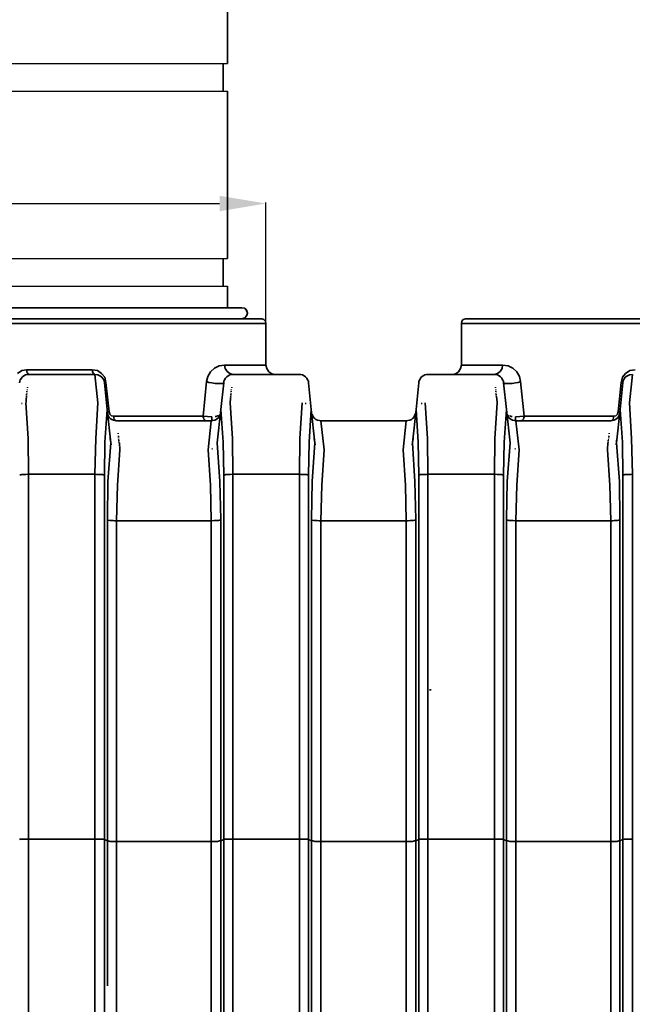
# Model space of a CAD drawing. Header units: millimetres. Extents: x -1661 to 8978, y 10537 to 15989.
# Tile 12 of 24: x 4479 to 5140, y 13611 to 14671. Entities that reach past the tile are written whole.
import ezdxf

# ---------------------------------------------------------------- set-up
doc = ezdxf.new("R2010")
doc.units = ezdxf.units.MM
doc.layers.add('C00-00-00-BLACK', color=7, linetype='Continuous')
doc.layers.add('Domyślne', color=7, linetype='Continuous')
doc.layers.add('Eko_Wymiary', color=7, linetype='Continuous', lineweight=20)
doc.styles.get("Standard").update_dxf_attribs({"font": 'arial.ttf'})
doc.dimstyles.new('ISO-25', dxfattribs={"dimtxt": 2.5, "dimasz": 2.5, "dimexe": 1.25, "dimexo": 0.625, "dimtad": 1, "dimtxsty": 'Standard', "dimcen": 2.5, "dimadec": 0, "dimazin": 0, "dimtfac": 1, "dimtmove": 0, "dimatfit": 3, "dimfxl": 0, "dimarcsym": 0})

# ---------------------------------------------------------------- blocks, each defined once
blk = doc.blocks.new('*D138')
at = {"layer": 'Defpoints', "color": 0}
for p in [(4668, 15749.2), (7065.1, 15749.2), (6276.6, 12669.3)]:
    blk.add_point(p, dxfattribs=at)
at = {"layer": 'Eko_Wymiary', "color": 0, "lineweight": -2, "ltscale": 2}
for p, q in [((4668.6, 15749.2), (7066.3, 15749.2)), ((7065.1, 12719.3), (7065.1, 15699.2)), ((6277.2, 12669.3), (7066.3, 12669.3))]:
    blk.add_line(p, q, dxfattribs=at)
at = {"layer": 'Eko_Wymiary', "color": 0}
for points in [[(7073.4, 15699.2), (7056.8, 15699.2), (7065.1, 15749.2)], [(7056.8, 12719.3), (7073.4, 12719.3), (7065.1, 12669.3)]]:
    blk.add_solid(points, dxfattribs=at)
at = {"layer": 'Eko_Wymiary', "color": 0, "insert": (7034.6, 13472.7), "char_height": 50, "attachment_point": 5, "rotation": 90}
blk.add_mtext('3065', dxfattribs=at)
blk = doc.blocks.new('A$C31ED3315')
at = {"layer": 'C00-00-00-BLACK', "color": 7, "linetype": 'Continuous', "lineweight": 35}
for p, q in [((1013.3, 1954.8), (1013.3, 2134.8)), ((1008.7, 1924.9), (1008.7, 1954.8)), ((1013.3, 1744.9), (1013.3, 1924.9)), ((1008.7, 1714.9), (1008.7, 1744.9)), ((1013.3, 1691.7), (1013.3, 1714.9)), ((200.4, 1691.7), (1029.1, 1691.7)), ((639.6, 1691.7), (1029, 1691.7)), ((1032, 1691.3), (1029, 1691.7)), ((1032, 1691.3), (1029.1, 1691.7)), ((1034.2, 1688.8), (1032, 1691.3)), ((1034.1, 1688.8), (1032, 1691.3)), ((1034.9, 1685.8), (1034.1, 1688.8)), ((1035, 1685.8), (1034.2, 1688.8)), ((179.6, 1679.9), (1050.3, 1679.9)), ((1029, 1679.9), (1032, 1680.7)), ((1029.1, 1679.9), (1032, 1680.7)), ((1032, 1680.7), (1034.2, 1682.8)), ((1032, 1680.7), (1034.1, 1682.8)), ((1034.1, 1682.8), (1034.9, 1685.8)), ((1034.2, 1682.8), (1035, 1685.8)), ((1052.8, 1679), (1050.3, 1679.9)), ((1054.5, 1677.3), (1052.8, 1679)), ((1054.9, 1674.8), (1054.5, 1677.3)), ((1265.5, 1674.8), (1265.9, 1677.3)), ((1265.9, 1677.3), (1267.6, 1679)), ((1267.6, 1679), (1270.1, 1679.9)), ((2140.8, 1679.9), (1270.1, 1679.9)), ((174.6, 1674.8), (1054.9, 1674.8)), ((1054.9, 1629.9), (1054.9, 1674.8)), ((2145.8, 1674.8), (1265.5, 1674.8)), ((1265.5, 1629.9), (1265.5, 1674.8)), ((787.2, 1621), (791.8, 1624)), ((791.8, 1624), (796.9, 1624.8)), ((796.9, 1624.8), (867.7, 1624.8)), ((796.9, 1624.8), (797.3, 1624)), ((797.3, 1624), (797.3, 1623.1)), ((797.3, 1623.1), (797.3, 1622.3)), ((867.7, 1624.8), (873.2, 1624)), ((867.7, 1624.8), (868.1, 1623.1)), ((868.1, 1623.1), (868.5, 1621.8)), ((873.2, 1624), (877.8, 1621)), ((995.2, 1622.7), (999.4, 1626.5)), ((999.4, 1626.5), (1004.5, 1629)), ((1004.5, 1629), (1010.4, 1629.9)), ((1010.4, 1629.9), (1054.9, 1629.9)), ((1010.4, 1629.9), (1010.9, 1626.1)), ((1010.9, 1626.1), (1013, 1623.1)), ((1013, 1623.1), (1015.9, 1621)), ((1055.8, 1626.1), (1054.9, 1629.9)), ((1057.9, 1622.7), (1055.8, 1626.1)), ((1262.5, 1622.7), (1264.6, 1626.1)), ((1264.6, 1626.1), (1265.5, 1629.9)), ((1310, 1629.9), (1265.5, 1629.9)), ((1307.4, 1623.1), (1304.4, 1621)), ((1309.5, 1626.1), (1307.4, 1623.1)), ((1310, 1629.9), (1309.5, 1626.1)), ((1315.9, 1629), (1310, 1629.9)), ((1321, 1626.5), (1315.9, 1629)), ((1325.2, 1622.7), (1321, 1626.5)), ((1447.2, 1624), (1442.6, 1621)), ((1452.7, 1624.8), (1447.2, 1624)), ((789.3, 1610.8), (789.7, 1612.5)), ((789.7, 1612.5), (790.1, 1614.2)), ((790.1, 1614.2), (791.4, 1615.9)), ((791.4, 1615.9), (792.7, 1617.2)), ((792.7, 1617.2), (793.9, 1618.5)), ((793.9, 1618.5), (795.6, 1619.3)), ((795.6, 1619.3), (797.3, 1619.7)), ((797.3, 1622.3), (797.8, 1621.4)), ((797.3, 1619.7), (799, 1619.7)), ((797.8, 1621.4), (798.2, 1620.6)), ((799, 1619.7), (870.6, 1619.7)), ((868.5, 1621.8), (868.9, 1621)), ((869.4, 1620.6), (870.2, 1620.1)), ((870.6, 1619.7), (873.6, 1589.2)), ((873.6, 1619.3), (870.6, 1619.7)), ((876.6, 1618), (873.6, 1619.3)), ((878.2, 1616.8), (876.6, 1618)), ((877.8, 1621), (881.2, 1616.8)), ((879.5, 1615.1), (878.2, 1616.8)), ((880.4, 1612.9), (879.5, 1615.1)), ((880.8, 1610.8), (880.4, 1612.9)), ((881.2, 1616.8), (882.5, 1611.2)), ((990.9, 1612.1), (992.2, 1617.6)), ((992.2, 1617.6), (995.2, 1622.7)), ((1009.6, 1612.5), (1010.4, 1614.2)), ((1009.6, 1610.8), (1009.6, 1612.5)), ((1010.4, 1614.2), (1011.3, 1615.9)), ((1011.3, 1615.9), (1012.6, 1617.2)), ((1012.6, 1617.2), (1014.2, 1618.5)), ((1014.2, 1618.5), (1015.9, 1619.3)), ((1015.9, 1621), (1019.3, 1619.7)), ((1015.9, 1619.3), (1017.6, 1619.7)), ((1017.6, 1619.7), (1019.3, 1619.7)), ((1019.3, 1619.7), (1090.9, 1619.7)), ((1061.3, 1620.6), (1057.9, 1622.7)), ((1065.1, 1619.7), (1061.3, 1620.6)), ((1090.9, 1619.7), (1092.6, 1619.7)), ((1092.6, 1619.7), (1094.3, 1619.3)), ((1094.3, 1619.3), (1096, 1618.5)), ((1096, 1618.5), (1097.7, 1617.2)), ((1097.7, 1617.2), (1099, 1615.9)), ((1099, 1615.9), (1099.8, 1614.2)), ((1099.8, 1614.2), (1100.7, 1612.5)), ((1100.7, 1612.5), (1100.7, 1610.8)), ((1220.6, 1614.2), (1219.7, 1612.5)), ((1219.7, 1612.5), (1219.7, 1610.8)), ((1221.4, 1615.9), (1220.6, 1614.2)), ((1222.7, 1617.2), (1221.4, 1615.9)), ((1224.4, 1618.5), (1222.7, 1617.2)), ((1226.1, 1619.3), (1224.4, 1618.5)), ((1227.8, 1619.7), (1226.1, 1619.3)), ((1229.5, 1619.7), (1227.8, 1619.7)), ((1301.1, 1619.7), (1229.5, 1619.7)), ((1255.3, 1619.7), (1259.1, 1620.6)), ((1259.1, 1620.6), (1262.5, 1622.7)), ((1304.4, 1621), (1301.1, 1619.7)), ((1302.8, 1619.7), (1301.1, 1619.7)), ((1304.4, 1619.3), (1302.8, 1619.7)), ((1306.1, 1618.5), (1304.4, 1619.3)), ((1307.8, 1617.2), (1306.1, 1618.5)), ((1309.1, 1615.9), (1307.8, 1617.2)), ((1310, 1614.2), (1309.1, 1615.9)), ((1310.8, 1612.5), (1310, 1614.2)), ((1310.8, 1610.8), (1310.8, 1612.5)), ((1328.2, 1617.6), (1325.2, 1622.7)), ((1329.4, 1612.1), (1328.2, 1617.6)), ((1439.2, 1616.8), (1437.9, 1611.2)), ((1442.6, 1621), (1439.2, 1616.8)), ((1439.6, 1610.8), (1440, 1612.9)), ((1440, 1612.9), (1440.9, 1615.1)), ((1440.9, 1615.1), (1442.1, 1616.8)), ((1442.1, 1616.8), (1443.8, 1618)), ((1443.8, 1618), (1446.8, 1619.3)), ((1449.8, 1619.7), (1446.8, 1589.2)), ((1446.8, 1619.3), (1449.8, 1619.7)), ((797.8, 1603.6), (797.3, 1602.8)), ((797.3, 1601.9), (797.3, 1601.1)), ((797.8, 1606.2), (797.8, 1605.3)), ((880.8, 1610.8), (883.8, 1582)), ((882.5, 1611.2), (881.6, 1611.2)), ((882.5, 1611.2), (885.9, 1579.5)), ((987.1, 1574.8), (990.9, 1612.1)), ((990.9, 1612.1), (991.8, 1611.7)), ((991.8, 1611.7), (993.5, 1611.2)), ((993.5, 1611.2), (996.5, 1610.8)), ((996.5, 1610.8), (1000.3, 1610)), ((1000.3, 1610), (1003.7, 1610)), ((1003.7, 1610), (1006.6, 1610)), ((1006.2, 1582), (1009.6, 1610.8)), ((1006.6, 1610), (1007.9, 1610)), ((1007.9, 1610), (1008.7, 1610.4)), ((1017.6, 1603.6), (1017.6, 1602.8)), ((1017.6, 1601.9), (1017.6, 1601.1)), ((1018.1, 1606.2), (1018.1, 1605.3)), ((1100.7, 1610.8), (1103.6, 1582)), ((1219.7, 1610.8), (1216.8, 1582)), ((1302.3, 1606.2), (1302.3, 1605.3)), ((1302.8, 1603.6), (1302.8, 1602.8)), ((1302.8, 1601.9), (1302.8, 1601.1)), ((1314.2, 1582), (1310.8, 1610.8)), ((1312.5, 1610), (1311.7, 1610.4)), ((1313.8, 1610), (1312.5, 1610)), ((1316.7, 1610), (1313.8, 1610)), ((1320.1, 1610), (1316.7, 1610)), ((1323.9, 1610.8), (1320.1, 1610)), ((1326.9, 1611.2), (1323.9, 1610.8)), ((1328.6, 1611.7), (1326.9, 1611.2)), ((1329.4, 1612.1), (1328.6, 1611.7)), ((1333.3, 1574.8), (1329.4, 1612.1)), ((1437.9, 1611.2), (1434.5, 1579.5)), ((1439.6, 1610.8), (1436.6, 1582)), ((1437.9, 1611.2), (1438.8, 1611.2)), ((796.9, 1594.7), (796.5, 1593.9)), ((796.5, 1593.9), (796.5, 1593)), ((796.5, 1592.6), (796.5, 1591.8)), ((796.5, 1591.3), (796.5, 1590.5)), ((796.9, 1598.5), (796.9, 1597.7)), ((796.9, 1597.3), (796.9, 1596.4)), ((796.9, 1596), (796.9, 1595.1)), ((797.3, 1600.2), (797.3, 1599.4)), ((1016.4, 1591.3), (1016.4, 1590.5)), ((1017.2, 1596), (1016.8, 1595.1)), ((1016.8, 1594.7), (1016.8, 1593.9)), ((1016.8, 1593.9), (1016.8, 1593)), ((1016.8, 1592.6), (1016.8, 1591.8)), ((1017.6, 1600.2), (1017.2, 1599.4)), ((1017.2, 1598.5), (1017.2, 1597.7)), ((1017.2, 1597.3), (1017.2, 1596.4)), ((1302.8, 1600.2), (1303.2, 1599.4)), ((1303.2, 1598.5), (1303.2, 1597.7)), ((1303.2, 1597.3), (1303.2, 1596.4)), ((1303.2, 1596), (1303.6, 1595.1)), ((1303.6, 1594.7), (1303.6, 1593.9)), ((1303.6, 1593.9), (1303.6, 1593)), ((1303.6, 1592.6), (1303.6, 1591.8)), ((1304, 1591.3), (1304, 1590.5)), ((791.4, 1588.4), (792.3, 1588.4)), ((796.5, 1590.5), (796.1, 1589.6)), ((796.1, 1589.2), (798.6, 1550.7)), ((871.5, 1550.7), (873.6, 1589.2)), ((883.8, 1582), (881.2, 1546.8)), ((883.8, 1582), (887.6, 1546)), ((1002.4, 1546), (1006.2, 1582)), ((1008.7, 1546.8), (1006.2, 1582)), ((1016.4, 1590.5), (1016.4, 1589.6)), ((1016.4, 1589.2), (1018.9, 1550.7)), ((1091.4, 1550.7), (1093.9, 1589.2)), ((1097.3, 1588.4), (1098.1, 1588.4)), ((1103.6, 1582), (1101.5, 1546.8)), ((1103.6, 1582), (1107.5, 1546)), ((1216.8, 1582), (1212.9, 1546)), ((1216.8, 1582), (1218.9, 1546.8)), ((1223.1, 1588.4), (1222.3, 1588.4)), ((1229, 1550.7), (1226.5, 1589.2)), ((1304, 1589.2), (1301.5, 1550.7)), ((1304, 1590.5), (1304, 1589.6)), ((1311.7, 1546.8), (1314.2, 1582)), ((1318, 1546), (1314.2, 1582)), ((1436.6, 1582), (1432.8, 1546)), ((1436.6, 1582), (1439.2, 1546.8)), ((1448.9, 1550.7), (1446.8, 1589.2)), ((884.2, 1578.6), (884.2, 1576.9)), ((884.2, 1576.9), (885, 1575.2)), ((885, 1575.2), (885.9, 1573.5)), ((885.9, 1579.5), (886.7, 1576.9)), ((885.9, 1573.5), (887.1, 1572.3)), ((886.7, 1576.9), (888.4, 1575.2)), ((887.1, 1572.3), (888.8, 1571.4)), ((888.4, 1575.2), (891, 1574.8)), ((888.8, 1571.4), (890.5, 1570.6)), ((890.5, 1570.6), (892.2, 1570.2)), ((891, 1574.8), (987.1, 1574.8)), ((891, 1574.8), (891, 1574)), ((891, 1574), (891, 1573.1)), ((891, 1573.1), (891.4, 1571.8)), ((891.8, 1571.4), (892.2, 1570.6)), ((892.2, 1570.2), (893.9, 1569.7)), ((892.7, 1570.2), (893.5, 1569.7)), ((987.1, 1574.8), (996.5, 1574)), ((987.1, 1574), (987.1, 1574.8)), ((987.6, 1573.1), (987.1, 1574)), ((988, 1571.8), (987.6, 1573.1)), ((988.8, 1570.6), (988.4, 1571.4)), ((989.7, 1570.2), (988.8, 1570.6)), ((990.5, 1569.7), (989.7, 1570.2)), ((996, 1569.7), (997.7, 1570.2)), ((996.5, 1573.1), (996.5, 1574)), ((996.5, 1572.3), (996.5, 1573.1)), ((996.5, 1571.4), (996.5, 1572.3)), ((996.5, 1570.6), (996.5, 1571.4)), ((997.7, 1570.2), (999.8, 1570.6)), ((999.8, 1570.6), (1001.1, 1571.4)), ((1000.3, 1574.4), (1001.1, 1574.4)), ((1001.1, 1574.4), (1002, 1574.8)), ((1001.1, 1571.4), (1002.8, 1572.3)), ((1002, 1574.8), (1002.8, 1575.2)), ((1002.8, 1572.3), (1004.1, 1573.5)), ((1003.2, 1575.2), (1004.1, 1575.7)), ((1004.1, 1573.5), (1004.9, 1575.2)), ((1004.9, 1575.2), (1005.8, 1576.9)), ((1005.8, 1576.9), (1006.2, 1578.6)), ((1104.1, 1578.6), (1104.5, 1576.9)), ((1104.5, 1576.9), (1105.3, 1575.2)), ((1105.3, 1575.2), (1106.2, 1573.5)), ((1106.2, 1573.5), (1107.5, 1572.3)), ((1107.5, 1572.3), (1108.7, 1571.4)), ((1108.7, 1571.4), (1110.4, 1570.6)), ((1110.4, 1570.6), (1112.5, 1570.2)), ((1112.5, 1570.2), (1114.2, 1569.7)), ((1207.9, 1570.2), (1206.2, 1569.7)), ((1210, 1570.6), (1207.9, 1570.2)), ((1211.7, 1571.4), (1210, 1570.6)), ((1212.9, 1572.3), (1211.7, 1571.4)), ((1214.2, 1573.5), (1212.9, 1572.3)), ((1215.1, 1575.2), (1214.2, 1573.5)), ((1215.9, 1576.9), (1215.1, 1575.2)), ((1216.3, 1578.6), (1215.9, 1576.9)), ((1314.6, 1576.9), (1314.2, 1578.6)), ((1315.5, 1575.2), (1314.6, 1576.9)), ((1316.3, 1573.5), (1315.5, 1575.2)), ((1317.2, 1575.2), (1316.3, 1575.7)), ((1317.6, 1572.3), (1316.3, 1573.5)), ((1318.4, 1574.8), (1317.6, 1575.2)), ((1319.3, 1571.4), (1317.6, 1572.3)), ((1319.3, 1574.4), (1318.4, 1574.8)), ((1320.1, 1574.4), (1319.3, 1574.4)), ((1320.6, 1570.6), (1319.3, 1571.4)), ((1322.7, 1570.2), (1320.6, 1570.6)), ((1324.4, 1569.7), (1322.7, 1570.2)), ((1333.3, 1574.8), (1323.9, 1574)), ((1323.9, 1573.1), (1323.9, 1574)), ((1323.9, 1572.3), (1323.9, 1573.1)), ((1323.9, 1571.4), (1323.9, 1572.3)), ((1323.9, 1570.6), (1323.9, 1571.4)), ((1329.9, 1569.7), (1330.7, 1570.2)), ((1330.7, 1570.2), (1331.6, 1570.6)), ((1331.6, 1570.6), (1332, 1571.4)), ((1332.4, 1571.8), (1332.8, 1573.1)), ((1332.8, 1573.1), (1333.3, 1574)), ((1429.4, 1574.8), (1333.3, 1574.8)), ((1333.3, 1574), (1333.3, 1574.8)), ((1428.2, 1570.2), (1426.5, 1569.7)), ((1427.7, 1570.2), (1426.9, 1569.7)), ((1428.6, 1571.4), (1428.2, 1570.6)), ((1429.9, 1570.6), (1428.2, 1570.2)), ((1429.4, 1573.1), (1429, 1571.8)), ((1432, 1575.2), (1429.4, 1574.8)), ((1429.4, 1574.8), (1429.4, 1574)), ((1429.4, 1574), (1429.4, 1573.1)), ((1431.5, 1571.4), (1429.9, 1570.6)), ((1433.2, 1572.3), (1431.5, 1571.4)), ((1433.7, 1576.9), (1432, 1575.2)), ((1434.5, 1573.5), (1433.2, 1572.3)), ((1434.5, 1579.5), (1433.7, 1576.9)), ((1435.4, 1575.2), (1434.5, 1573.5)), ((1436.2, 1576.9), (1435.4, 1575.2)), ((1436.2, 1578.6), (1436.2, 1576.9)), ((893.9, 1569.7), (996, 1569.7)), ((991.4, 1569.7), (990.5, 1569.7)), ((996, 1569.7), (992.6, 1538.8)), ((1117.6, 1538.8), (1114.2, 1569.7)), ((1114.2, 1569.7), (1160.2, 1569.7)), ((1206.2, 1569.7), (1160.2, 1569.7)), ((1202.8, 1538.8), (1206.2, 1569.7)), ((1426.5, 1569.7), (1324.4, 1569.7)), ((1324.4, 1569.7), (1327.8, 1538.8)), ((1329, 1569.7), (1329.9, 1569.7)), ((798.6, 1550.7), (799, 1512.5)), ((870.6, 1512.5), (871.5, 1550.7)), ((887.1, 1550.7), (888, 1543.9)), ((895.6, 1556.6), (895.6, 1555.7)), ((896, 1553.6), (896, 1552.8)), ((896, 1551.9), (896, 1551.1)), ((896, 1550.2), (896.5, 1549.4)), ((896.5, 1549), (896.5, 1548.1)), ((1018.9, 1550.7), (1019.3, 1512.5)), ((1090.9, 1512.5), (1091.4, 1550.7)), ((1107, 1550.7), (1107.9, 1543.9)), ((1213.4, 1550.7), (1212.5, 1543.9)), ((1229.5, 1512.5), (1229, 1550.7)), ((1301.5, 1550.7), (1301.1, 1512.5)), ((1424.4, 1550.2), (1423.9, 1549.4)), ((1423.9, 1549), (1423.9, 1548.1)), ((1424.4, 1553.6), (1424.4, 1552.8)), ((1424.4, 1551.9), (1424.4, 1551.1)), ((1424.8, 1556.6), (1424.8, 1555.7)), ((1433.2, 1550.7), (1432.4, 1543.9)), ((1449.8, 1512.5), (1448.9, 1550.7)), ((881.2, 1546.8), (880.8, 1511.3)), ((884.6, 1504.5), (887.6, 1546)), ((897.3, 1538.8), (894.8, 1500.7)), ((896.5, 1547.3), (896.5, 1546.4)), ((896.9, 1546), (896.9, 1545.2)), ((896.9, 1544.7), (896.9, 1543.9)), ((896.9, 1543.9), (896.9, 1543)), ((896.9, 1542.6), (897.3, 1541.8)), ((897.3, 1541.8), (897.3, 1540.9)), ((897.3, 1540.5), (897.3, 1539.7)), ((897.3, 1539.7), (897.3, 1538.8)), ((995.2, 1500.7), (992.6, 1538.8)), ((996.5, 1539.7), (997.3, 1539.7)), ((1002.4, 1546), (1005.3, 1504.5)), ((1009.6, 1511.3), (1008.7, 1546.8)), ((1101.5, 1546.8), (1100.7, 1511.3)), ((1104.9, 1504.5), (1107.5, 1546)), ((1115.1, 1500.7), (1117.6, 1538.8)), ((1205.3, 1500.7), (1202.8, 1538.8)), ((1215.5, 1504.5), (1212.9, 1546)), ((1218.9, 1546.8), (1219.7, 1511.3)), ((1310.8, 1511.3), (1311.7, 1546.8)), ((1318, 1546), (1315, 1504.5)), ((1323.9, 1539.7), (1323.1, 1539.7)), ((1325.2, 1500.7), (1327.8, 1538.8)), ((1423.5, 1542.6), (1423.1, 1541.8)), ((1423.1, 1541.8), (1423.1, 1540.9)), ((1423.1, 1540.5), (1423.1, 1539.7)), ((1423.1, 1539.7), (1423.1, 1538.8)), ((1423.1, 1538.8), (1425.6, 1500.7)), ((1423.5, 1546), (1423.5, 1545.2)), ((1423.5, 1544.7), (1423.5, 1543.9)), ((1423.5, 1543.9), (1423.5, 1543)), ((1423.9, 1547.3), (1423.9, 1546.4)), ((1435.8, 1504.5), (1432.8, 1546)), ((1439.2, 1546.8), (1439.6, 1511.3)), ((789.7, 1511.7), (790.6, 1511.7)), ((790.6, 1511.7), (791.8, 1512.1)), ((791.8, 1512.1), (793.1, 1512.1)), ((793.1, 1512.1), (796.1, 1512.1)), ((796.1, 1512.1), (799, 1512.5)), ((799, 1512.5), (870.6, 1512.5)), ((799, 1512.5), (799, 1119.4)), ((870.6, 1512.5), (870.6, 1119.4)), ((872.3, 1512.1), (870.6, 1512.5)), ((874.4, 1512.1), (872.3, 1512.1)), ((876.1, 1512.1), (874.4, 1512.1)), ((877.4, 1512.1), (876.1, 1512.1)), ((878.7, 1512.1), (877.4, 1512.1)), ((879.5, 1511.7), (878.7, 1512.1)), ((880.4, 1511.7), (879.5, 1511.7)), ((880.8, 1511.3), (880.8, 1119)), ((1009.6, 1119), (1009.6, 1511.3)), ((1010, 1511.7), (1010.9, 1511.7)), ((1010.9, 1511.7), (1011.7, 1512.1)), ((1011.7, 1512.1), (1013.4, 1512.1)), ((1013.4, 1512.1), (1016.4, 1512.1)), ((1016.4, 1512.1), (1019.3, 1512.5)), ((1019.3, 1512.5), (1090.9, 1512.5)), ((1019.3, 1512.5), (1019.3, 1119.4)), ((1090.9, 1119.4), (1090.9, 1512.5)), ((1092.6, 1512.1), (1090.9, 1512.5)), ((1094.3, 1512.1), (1092.6, 1512.1)), ((1096, 1512.1), (1094.3, 1512.1)), ((1097.7, 1512.1), (1096, 1512.1)), ((1099, 1512.1), (1097.7, 1512.1)), ((1099.8, 1511.7), (1099, 1512.1)), ((1100.7, 1511.7), (1099.8, 1511.7)), ((1100.7, 1511.3), (1100.7, 1119)), ((1219.7, 1511.7), (1220.6, 1511.7)), ((1219.7, 1511.3), (1219.7, 1119)), ((1220.6, 1511.7), (1221.4, 1512.1)), ((1221.4, 1512.1), (1222.7, 1512.1)), ((1222.7, 1512.1), (1224.4, 1512.1)), ((1224.4, 1512.1), (1226.1, 1512.1)), ((1226.1, 1512.1), (1227.8, 1512.1)), ((1227.8, 1512.1), (1229.5, 1512.5)), ((1301.1, 1512.5), (1229.5, 1512.5)), ((1229.5, 1119.4), (1229.5, 1512.5)), ((1301.1, 1512.5), (1301.1, 1119.4)), ((1304, 1512.1), (1301.1, 1512.5)), ((1307, 1512.1), (1304, 1512.1)), ((1308.7, 1512.1), (1307, 1512.1)), ((1309.5, 1511.7), (1308.7, 1512.1)), ((1310.4, 1511.7), (1309.5, 1511.7)), ((1310.8, 1119), (1310.8, 1511.3)), ((1439.6, 1511.3), (1439.6, 1119)), ((1440, 1511.7), (1440.9, 1511.7)), ((1440.9, 1511.7), (1441.7, 1512.1)), ((1441.7, 1512.1), (1443, 1512.1)), ((1443, 1512.1), (1444.3, 1512.1)), ((1444.3, 1512.1), (1446, 1512.1)), ((1446, 1512.1), (1448.1, 1512.1)), ((1448.1, 1512.1), (1449.8, 1512.5)), ((1449.8, 1512.5), (1449.8, 1119.4)), ((884.2, 1463.4), (884.6, 1504.5)), ((894.8, 1500.7), (893.9, 1462.1)), ((996, 1462.1), (995.2, 1500.7)), ((1005.3, 1504.5), (1006.2, 1463.4)), ((1104.1, 1463.4), (1104.9, 1504.5)), ((1114.2, 1462.1), (1115.1, 1500.7)), ((1206.2, 1462.1), (1205.3, 1500.7)), ((1216.3, 1463.4), (1215.5, 1504.5)), ((1315, 1504.5), (1314.2, 1463.4)), ((1324.4, 1462.1), (1325.2, 1500.7)), ((1425.6, 1500.7), (1426.5, 1462.1)), ((1436.2, 1463.4), (1435.8, 1504.5)), ((884.2, 1117.3), (884.2, 1463.4)), ((884.2, 1463.4), (885, 1463)), ((885, 1463), (886.7, 1462.5)), ((886.7, 1462.5), (888, 1462.5)), ((888, 1462.5), (890.1, 1462.5)), ((890.1, 1462.5), (891.8, 1462.1)), ((891.8, 1462.1), (893.9, 1462.1)), ((893.9, 1462.1), (996, 1462.1)), ((893.9, 1462.1), (893.9, 1116.8)), ((996, 1462.1), (999, 1462.5)), ((996, 1462.1), (996, 1116.8)), ((999, 1462.5), (1002, 1462.5)), ((1002, 1462.5), (1003.7, 1462.5)), ((1003.7, 1462.5), (1004.9, 1463)), ((1004.9, 1463), (1005.8, 1463)), ((1006.2, 1463.4), (1006.2, 1117.3)), ((1104.1, 1117.3), (1104.1, 1463.4)), ((1104.1, 1463.4), (1104.9, 1463)), ((1104.9, 1463), (1106.6, 1462.5)), ((1106.6, 1462.5), (1108.3, 1462.5)), ((1108.3, 1462.5), (1110, 1462.5)), ((1110, 1462.5), (1112.1, 1462.1)), ((1112.1, 1462.1), (1114.2, 1462.1)), ((1114.2, 1116.8), (1114.2, 1462.1)), ((1160.2, 1462.1), (1114.2, 1462.1)), ((1160.2, 1462.1), (1206.2, 1462.1)), ((1208.3, 1462.1), (1206.2, 1462.1)), ((1206.2, 1116.8), (1206.2, 1462.1)), ((1210.4, 1462.5), (1208.3, 1462.1)), ((1212.1, 1462.5), (1210.4, 1462.5)), ((1213.8, 1462.5), (1212.1, 1462.5)), ((1215.5, 1463), (1213.8, 1462.5)), ((1216.3, 1463.4), (1215.5, 1463)), ((1216.3, 1117.3), (1216.3, 1463.4)), ((1314.2, 1463.4), (1314.2, 1117.3)), ((1315.5, 1463), (1314.6, 1463)), ((1316.7, 1462.5), (1315.5, 1463)), ((1318.4, 1462.5), (1316.7, 1462.5)), ((1321.4, 1462.5), (1318.4, 1462.5)), ((1324.4, 1462.1), (1321.4, 1462.5)), ((1426.5, 1462.1), (1324.4, 1462.1)), ((1324.4, 1462.1), (1324.4, 1116.8)), ((1426.5, 1462.1), (1426.5, 1116.8)), ((1428.6, 1462.1), (1426.5, 1462.1)), ((1430.3, 1462.5), (1428.6, 1462.1)), ((1432.4, 1462.5), (1430.3, 1462.5)), ((1433.7, 1462.5), (1432.4, 1462.5)), ((1435.4, 1463), (1433.7, 1462.5)), ((1436.2, 1463.4), (1435.4, 1463)), ((1436.2, 1117.3), (1436.2, 1463.4)), ((1232.8, 1280), (1231.1, 1280)), ((789.3, 1119), (790.1, 1119.4)), ((790.1, 1119.4), (792.7, 1119.4)), ((792.7, 1119.4), (795.6, 1119.4)), ((795.6, 1119.4), (799, 1119.4)), ((799, 1119.4), (870.6, 1119.4)), ((799, 1119.4), (799, 500.3)), ((870.6, 1119.4), (874.4, 1119.4)), ((870.6, 1119.4), (870.6, 500.3)), ((874.4, 1119.4), (877.4, 1119.4)), ((877.4, 1119.4), (879.5, 1119.4)), ((879.5, 1119.4), (880.8, 1119)), ((880.8, 1119), (884.2, 1117.3)), ((880.8, 1119), (880.8, 500.8)), ((884.2, 961.4), (884.2, 1117.3)), ((884.2, 1117.3), (885, 1117.3)), ((885, 1117.3), (887.1, 1116.8)), ((887.1, 1116.8), (890.5, 1116.8)), ((890.5, 1116.8), (893.9, 1116.8)), ((893.9, 1116.8), (996, 1116.8)), ((893.9, 1116.8), (893.9, 502.9)), ((996, 1116.8), (999.8, 1116.8)), ((996, 1116.8), (996, 502.9)), ((999.8, 1116.8), (1002.8, 1116.8)), ((1002.8, 1116.8), (1004.9, 1117.3)), ((1004.9, 1117.3), (1006.2, 1117.3)), ((1006.2, 1117.3), (1009.6, 1119)), ((1006.2, 1117.3), (1006.2, 502.5)), ((1009.6, 1119), (1010.4, 1119.4)), ((1009.6, 500.8), (1009.6, 1119)), ((1010.4, 1119.4), (1012.6, 1119.4)), ((1012.6, 1119.4), (1015.9, 1119.4)), ((1015.9, 1119.4), (1019.3, 1119.4)), ((1019.3, 1119.4), (1090.9, 1119.4)), ((1019.3, 1119.4), (1019.3, 500.3)), ((1090.9, 1119.4), (1094.3, 1119.4)), ((1090.9, 500.3), (1090.9, 1119.4)), ((1094.3, 1119.4), (1097.7, 1119.4)), ((1097.7, 1119.4), (1099.8, 1119.4)), ((1099.8, 1119.4), (1100.7, 1119)), ((1100.7, 1119), (1104.1, 1117.3)), ((1100.7, 1119), (1100.7, 500.8)), ((1104.1, 502.5), (1104.1, 1117.3)), ((1104.1, 1117.3), (1105.3, 1117.3)), ((1105.3, 1117.3), (1107.5, 1116.8)), ((1107.5, 1116.8), (1110.4, 1116.8)), ((1110.4, 1116.8), (1114.2, 1116.8)), ((1114.2, 502.9), (1114.2, 1116.8)), ((1114.2, 1116.8), (1160.2, 1116.8)), ((1206.2, 1116.8), (1160.2, 1116.8)), ((1210, 1116.8), (1206.2, 1116.8)), ((1206.2, 502.9), (1206.2, 1116.8)), ((1212.9, 1116.8), (1210, 1116.8)), ((1215.1, 1117.3), (1212.9, 1116.8)), ((1216.3, 1117.3), (1215.1, 1117.3)), ((1219.7, 1119), (1216.3, 1117.3)), ((1216.3, 502.5), (1216.3, 1117.3)), ((1220.6, 1119.4), (1219.7, 1119)), ((1219.7, 1119), (1219.7, 500.8)), ((1222.7, 1119.4), (1220.6, 1119.4)), ((1226.1, 1119.4), (1222.7, 1119.4)), ((1229.5, 1119.4), (1226.1, 1119.4)), ((1301.1, 1119.4), (1229.5, 1119.4)), ((1229.5, 500.3), (1229.5, 1119.4)), ((1304.4, 1119.4), (1301.1, 1119.4)), ((1301.1, 1119.4), (1301.1, 500.3)), ((1307.8, 1119.4), (1304.4, 1119.4)), ((1310, 1119.4), (1307.8, 1119.4)), ((1310.8, 1119), (1310, 1119.4)), ((1314.2, 1117.3), (1310.8, 1119)), ((1310.8, 500.8), (1310.8, 1119)), ((1314.2, 1117.3), (1314.2, 502.5)), ((1315.5, 1117.3), (1314.2, 1117.3)), ((1317.6, 1116.8), (1315.5, 1117.3)), ((1320.6, 1116.8), (1317.6, 1116.8)), ((1324.4, 1116.8), (1320.6, 1116.8)), ((1426.5, 1116.8), (1324.4, 1116.8)), ((1324.4, 1116.8), (1324.4, 502.9)), ((1429.9, 1116.8), (1426.5, 1116.8)), ((1426.5, 1116.8), (1426.5, 502.9)), ((1433.2, 1116.8), (1429.9, 1116.8)), ((1435.4, 1117.3), (1433.2, 1116.8)), ((1436.2, 1117.3), (1435.4, 1117.3)), ((1439.6, 1119), (1436.2, 1117.3)), ((1436.2, 502.5), (1436.2, 1117.3)), ((1440.9, 1119.4), (1439.6, 1119)), ((1439.6, 1119), (1439.6, 500.8)), ((1443, 1119.4), (1440.9, 1119.4)), ((1446, 1119.4), (1443, 1119.4)), ((1449.8, 1119.4), (1446, 1119.4)), ((1449.8, 1119.4), (1449.8, 500.3))]:
    blk.add_line(p, q, dxfattribs=at)
at = {"layer": 'Domyślne', "color": 7, "linetype": 'Continuous', "lineweight": 25}
for p, q in [((216, 1954.8), (1013.3, 1954.8)), ((216, 1924.9), (1013.3, 1924.9)), ((216, 1744.9), (1013.3, 1744.9)), ((216, 1714.9), (1013.3, 1714.9))]:
    blk.add_line(p, q, dxfattribs=at)
blk = doc.blocks.new('*D149')
at = {"layer": 'Defpoints', "color": 0}
for p in [(4744.7, 14473.3), (3864.4, 14344.1), (4744.7, 14344.1)]:
    blk.add_point(p, dxfattribs=at)
at = {"layer": 'Eko_Wymiary', "color": 0, "lineweight": -2, "ltscale": 2}
for p, q in [((3864.4, 14344.7), (3864.4, 14474.5)), ((3914.4, 14473.3), (4694.7, 14473.3)), ((4744.7, 14344.7), (4744.7, 14474.5))]:
    blk.add_line(p, q, dxfattribs=at)
at = {"layer": 'Eko_Wymiary', "color": 0}
for points in [[(3914.4, 14481.6), (3914.4, 14464.9), (3864.4, 14473.3)], [(4694.7, 14464.9), (4694.7, 14481.6), (4744.7, 14473.3)]]:
    blk.add_solid(points, dxfattribs=at)
at = {"layer": 'Eko_Wymiary', "color": 0, "insert": (4304.4, 14523.1), "char_height": 50, "attachment_point": 5}
blk.add_mtext('{\\H1.66667x;%%C 880}', dxfattribs=at)

msp = doc.modelspace()

# ---------------------------------------------------------------- block references
msp.add_blockref('A$C31ED3315', (3689.83, 12669.301))

# ---------------------------------------------------------------- dimensions: what is measured, and where the dimension line sits
at = {"layer": 'Eko_Wymiary', "ltscale": 2}
for base, p1, p2, angle, text, picture, middle, dimtype in [((7065.09, 15749.169), (6276.61, 12669.301), (4667.981, 15749.169), 90, '3065', '*D138', (7065.09, 13472.726), 160), ((4744.745, 14473.258), (3864.385, 14344.097), (4744.745, 14344.097), 0, '{\\H1.66667x;%%C 880}', '*D149', (4304.385, 14473.258), 161)]:
    dim = msp.add_linear_dim(base=base, p1=p1, p2=p2, angle=angle, text=text, dimstyle='ISO-25', override={"dimtxt": 50, "dimasz": 50, "dimgap": 5}, dxfattribs=at)
    dim.commit()
    dim.dimension.update_dxf_attribs({"geometry": picture, "text_midpoint": middle, "dimtype": dimtype})

doc.saveas('drawing.dxf')
